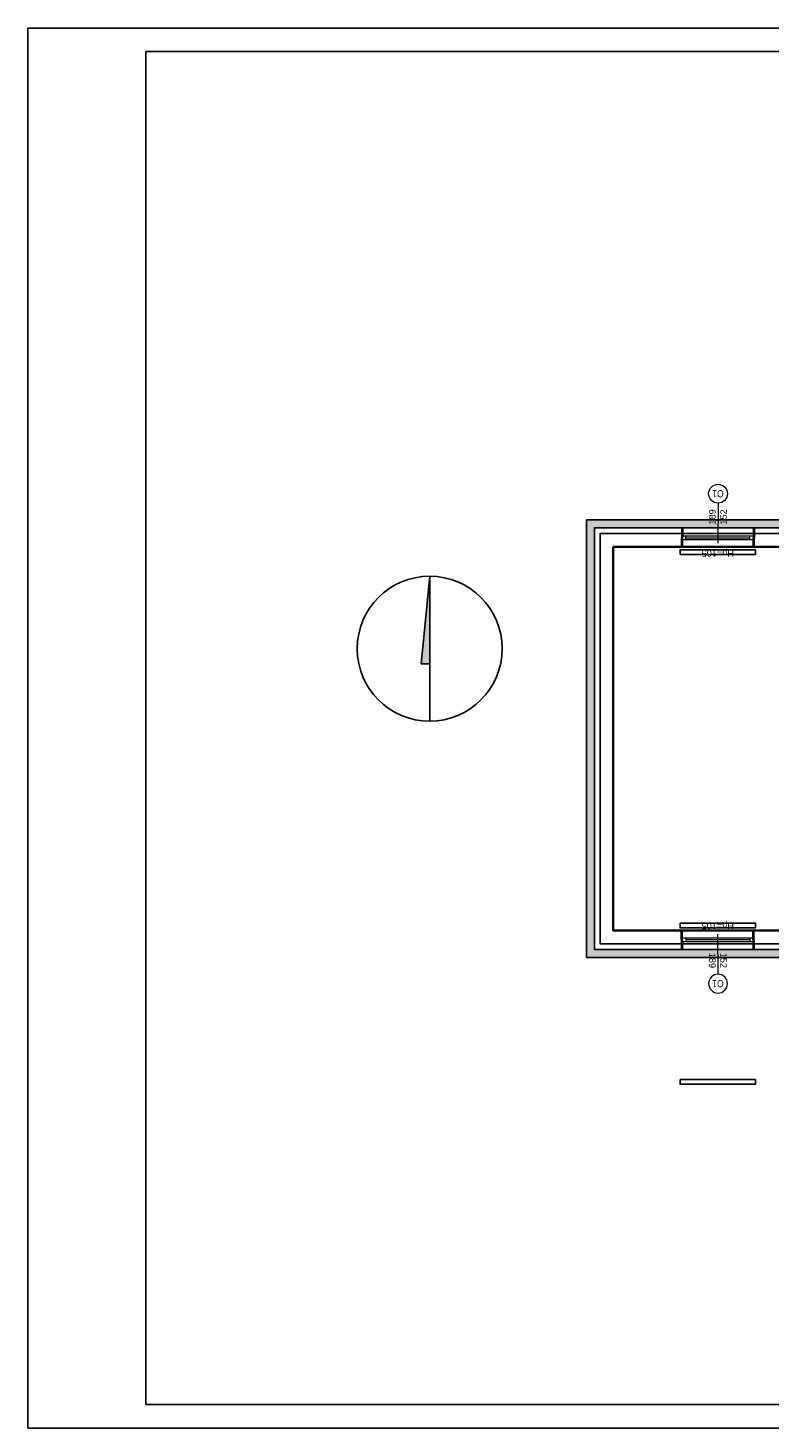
# Model space of a CAD drawing. Header units: millimetres. Extents: x -94648 to 68781, y -29623 to 11990.
# Tile 122 of 181: x 10979 to 12551, y -7298 to -4328. Entities that reach past the tile are written whole.
import ezdxf
from ezdxf.enums import TextEntityAlignment as Align

# ---------------------------------------------------------------- set-up
doc = ezdxf.new("R2010")
doc.units = ezdxf.units.MM
doc.linetypes.add('BUD', pattern=[0])
for name, color, linetype, lineweight in [('-DRZWI I OKNA', 4, 'Continuous', 5), ('A_POWTARZALNE$0$OKNA OPIS', 153, 'Continuous', 20), ('A_POWTARZALNE$0$opisy drzwi okien', 3, 'Continuous', 15), ('Ściany', 7, 'Continuous', 40)]:
    doc.layers.add(name, color=color, linetype=linetype, lineweight=lineweight)
for name, color, linetype in [('A_TEXT', 1, 'Continuous'), ('HATCH', 204, 'Continuous'), ('Sanitarne', 2, 'Continuous')]:
    doc.layers.add(name, color=color, linetype=linetype)
doc.layers.add('Area', color=6, linetype='Continuous', lineweight=35, plot=False)
doc.styles.add('A_POWTARZALNE$0$ISO', font='arial.ttf')
doc.linetypes.add('TRACKS', pattern='A,3.81,[130,ltypeshp.shx,S=6.35,R=0,X=0,Y=0],3.81', length=7.62)

# ---------------------------------------------------------------- blocks, each defined once
blk = doc.blocks.new('A_POWTARZALNE$0$znak okna')
at = {"color": 8, "linetype": 'Continuous'}
blk.add_line((0, -85), (0, 0), dxfattribs=at)
at = {"layer": 'A_POWTARZALNE$0$opisy drzwi okien', "color": 8}
blk.add_circle((0, -105), 20, dxfattribs=at)
at = {"color": 8, "style": 'A_POWTARZALNE$0$ISO'}
for tag, rotation, p in [('HP', 360, (0, 5.5)), ('SO', 90, (-5, -50.3)), ('HO', 90, (18.8, -50.3))]:
    blk.add_attdef(tag, text='', height=14, rotation=rotation, dxfattribs=at).set_placement(p, align=Align.CENTER)
at = {"layer": 'A_POWTARZALNE$0$opisy drzwi okien', "color": 8, "style": 'A_POWTARZALNE$0$ISO', "width": 0.7927}
blk.add_attdef('OX', text='', height=15, dxfattribs=at).set_placement((-12, -112.5), (12, -112.5), align=Align.FIT)
blk = doc.blocks.new('n')
at = {"linetype": 'BUD'}
h = blk.add_hatch(color=8, dxfattribs=at)
h.dxf.hatch_style = 1
h.paths.add_polyline_path([(11822, -6435.2), (11882.6, -5816.1), (11882.6, -6435.2)])
at = {"color": 8, "linetype": 'BUD'}
for points in [[(11882.6, -6435.2), (11822, -6435.2), (11882.6, -5816.1)], [(11882.6, -5816.1), (11882.6, -6841.3)]]:
    blk.add_lwpolyline(points, dxfattribs=at)
blk.add_circle((11882.6, -6328.7), 512.6, dxfattribs=at)

msp = doc.modelspace()

# ---------------------------------------------------------------- hatches: boundary and pattern name
at = {"layer": 'HATCH'}
h = msp.add_hatch(dxfattribs=at)
h.set_pattern_fill('HONEY', color=256)
h.paths.add_polyline_path([(12687.03039, -5388.29531), (12687.03039, -5371.29531), (12181.03039, -5371.29531), (12164.03039, -5371.29531), (12164.03039, -6282.29531), (12164.03039, -6299.29531), (13388.0865, -6299.29531), (13388.0865, -6282.29531), (12181.03039, -6282.29531), (12181.03039, -5388.29531)])

# ---------------------------------------------------------------- linework, layer by layer
at = {"layer": '-DRZWI I OKNA'}
for p, q in [((12519.02975, -5388.59403), (12367.03102, -5387.99659)), ((12367.03319, -5405.04235), (12518.9507, -5405.04235)), ((12375.03319, -5413.04235), (12375.03319, -5405.04235)), ((12510.91226, -5413.04235), (12510.91226, -5405.04235)), ((12366.83013, -5428.29531), (12518.82705, -5428.87677)), ((12367.03319, -5413.04235), (12518.91226, -5413.04235)), ((12375.03319, -5409.04235), (12510.91226, -5409.04235)), ((12366.83013, -6242.29531), (12518.82705, -6241.71385)), ((12367.03319, -6257.54827), (12518.91226, -6257.54827)), ((12367.03319, -6265.54827), (12518.9507, -6265.54827)), ((12375.03319, -6257.54827), (12375.03319, -6265.54827)), ((12375.03319, -6261.54827), (12510.91226, -6261.54827)), ((12510.91226, -6257.54827), (12510.91226, -6265.54827)), ((12519.02975, -6281.99659), (12367.03102, -6282.59403))]:
    msp.add_line(p, q, dxfattribs=at)
at = {"linetype": 'BUD'}
for p, q in [((12181.03039, -6282.29531), (12181.03039, -5388.29531)), ((12181.03039, -5388.29531), (12687.03039, -5388.29531)), ((13388.0865, -6282.29531), (12181.03039, -6282.29531))]:
    msp.add_line(p, q, dxfattribs=at)
msp.add_lwpolyline([(12181.03039, -5388.29531), (13982.03039, -5388.29531), (13982.03039, -6282.29531), (12181.03039, -6282.29531)], close=True)
for points in [[(12221.03039, -6242.29531), (12221.03039, -5428.29531)], [(12687.03039, -5428.29531), (12221.03039, -5428.29531)], [(13301.03039, -6242.29531), (12221.03039, -6242.29531)]]:
    msp.add_lwpolyline(points, dxfattribs=at)
at = {"layer": 'A_TEXT'}
for points in [[(10979.37078, -4327.65161), (15179.37078, -4327.65161), (15179.37078, -7297.65161), (10979.37078, -7297.65161)], [(11229.37078, -4377.65161), (15129.37078, -4377.65161), (15129.37078, -7247.65161), (11229.37078, -7247.65161)]]:
    msp.add_lwpolyline(points, close=True, dxfattribs=at)
at = {"layer": 'Area', "linetype": 'BUD'}
msp.add_lwpolyline([(12221.03039, -5428.29531), (13301.03039, -5428.29531), (13301.03039, -6242.29531), (12221.03039, -6242.29531)], close=True, dxfattribs=at)
at = {"layer": 'HATCH'}
msp.add_lwpolyline([(12687.03039, -5388.29531), (12687.03039, -5371.29531), (12181.03039, -5371.29531), (12164.03039, -5371.29531), (12164.03039, -6282.29531), (12164.03039, -6299.29531), (13388.0865, -6299.29531), (13388.0865, -6282.29531), (12181.03039, -6282.29531), (12181.03039, -5388.29531)], close=True, dxfattribs=at)
at = {"layer": 'HATCH', "linetype": 'TRACKS'}
msp.add_lwpolyline([(13388.0865, -6270.29531), (12193.03039, -6270.29531), (12193.03039, -5400.29531), (12687.03039, -5400.29531)], dxfattribs=at)
at = {"layer": 'Sanitarne', "linetype": 'BUD'}
for points in [[(12362.82859, -5444.58604), (12362.82859, -5434.58604), (12522.82859, -5434.58604), (12522.82859, -5444.58604)], [(12362.82859, -6226.58604), (12362.82859, -6236.58604), (12522.82859, -6236.58604), (12522.82859, -6226.58604)], [(12362.82859, -6558.37684), (12362.82859, -6568.37684), (12522.82859, -6568.37684), (12522.82859, -6558.37684)]]:
    msp.add_lwpolyline(points, close=True, dxfattribs=at)
at = {"layer": 'Ściany'}
for p, q in [((12367.03102, -5387.99659), (12366.83013, -5428.29531)), ((12519.02975, -5388.59403), (12518.82705, -5428.87677)), ((12367.03102, -6282.59403), (12366.83013, -6242.29531)), ((12519.02975, -6281.99659), (12518.82705, -6241.71385))]:
    msp.add_line(p, q, dxfattribs=at)

# ---------------------------------------------------------------- block references
at = {"linetype": 'BUD', "xscale": 0.3, "yscale": 0.3, "zscale": 0.3}
msp.add_blockref('n', (8266.83509, -3745.87133), dxfattribs=at)
at = {"layer": 'A_POWTARZALNE$0$OKNA OPIS'}
ref = msp.add_blockref('A_POWTARZALNE$0$znak okna', (12442.87653, -5420.59009), dxfattribs=dict(at, rotation=179.7270350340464))
ref.add_attrib('HP', 'Hp=105', dxfattribs={"layer": '0', "height": 14, "rotation": 179.72703503, "style": 'A_POWTARZALNE$0$ISO'}).set_placement((12442.80738, -5435.10496), align=Align.CENTER)
ref.add_attrib('HO', '189', dxfattribs={"layer": '0', "height": 14, "rotation": 89.72703504, "style": 'A_POWTARZALNE$0$ISO'}).set_placement((12438.13663, -5364.98075), align=Align.CENTER)
ref.add_attrib('SO', '152', dxfattribs={"layer": '0', "height": 14, "rotation": 89.72703504, "style": 'A_POWTARZALNE$0$ISO'}).set_placement((12461.96001, -5365.02651), align=Align.CENTER)
ref.add_attrib('OX', 'O1', dxfattribs={"layer": 'A_POWTARZALNE$0$opisy drzwi okien', "height": 15, "rotation": 179.72703503, "style": 'A_POWTARZALNE$0$ISO', "width": 0.858565}).set_placement((12455.41236, -5308.14853), (12431.41263, -5308.03419), align=Align.FIT)
ref = msp.add_blockref('A_POWTARZALNE$0$znak okna', (12442.87653, -6250.00053), dxfattribs=dict(at, xscale=-1, rotation=0.2729649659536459))
ref.add_attrib('HP', 'Hp=105', dxfattribs={"layer": '0', "height": 14, "rotation": 180.27296497, "style": 'A_POWTARZALNE$0$ISO'}).set_placement((12442.75892, -6225.31525), align=Align.CENTER)
ref.add_attrib('HO', '189', dxfattribs={"layer": '0', "height": 14, "rotation": 270.27296496, "style": 'A_POWTARZALNE$0$ISO'}).set_placement((12424.31824, -6305.6757), align=Align.CENTER)
ref.add_attrib('SO', '152', dxfattribs={"layer": '0', "height": 14, "rotation": 270.27296496, "style": 'A_POWTARZALNE$0$ISO'}).set_placement((12448.14161, -6305.62994), align=Align.CENTER)
ref.add_attrib('OX', 'O1', dxfattribs={"layer": 'A_POWTARZALNE$0$opisy drzwi okien', "height": 15, "rotation": 180.27296497, "style": 'A_POWTARZALNE$0$ISO', "width": 0.858565}).set_placement((12455.34085, -6347.43203), (12431.34112, -6347.54636), align=Align.FIT)

doc.saveas('drawing.dxf')
